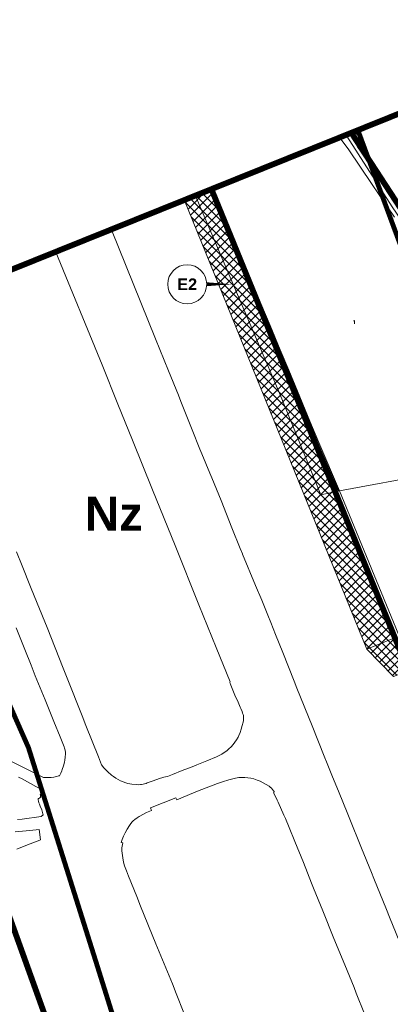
# Model space of a CAD drawing. Header units: metres. Extents: x 578835 to 593571, y 248557 to 255108.
# Tile 160 of 251: x 586370 to 586752, y 252915 to 253930. Entities that reach past the tile are written whole.
import ezdxf

# ---------------------------------------------------------------- set-up
doc = ezdxf.new("R2010")
doc.units = ezdxf.units.M
doc.linetypes.add('CACHEX2', pattern=[0.75, 0.5, -0.25])
doc.linetypes.add('SOLID_LINE', pattern=[0])
for name, color, linetype, lineweight in [('Cad-PARCELLAIRE_PARCELLE1', 250, 'SOLID_LINE', 0), ('Cad-RESEAU_ROUT_AXE_DE_VOIE26', 255, 'SOLID_LINE', 0), ('Cad-RESEAU_ROUT_LIMITE_DE_VOIE_P23', 8, 'SOLID_LINE', 0), ('Cad-TOPONYMIE_NUMERO_DE_PARCELL182', 250, 'SOLID_LINE', 0), ('ER', 192, 'Continuous', 18), ('PEB Poretta - tracé', 7, 'Continuous', 18), ('PLU', 7, 'CACHEX2', 5)]:
    doc.layers.add(name, color=color, linetype=linetype, lineweight=lineweight)
doc.layers.add('PLU nom', color=7, linetype='Continuous')
doc.styles.get("Standard").update_dxf_attribs({"font": 'arialbd_0.ttf', "height": 50})
doc.styles.add('TEXTSTYLE_45_11', font='txt.shx', dxfattribs={"oblique": 50})

msp = doc.modelspace()

# ---------------------------------------------------------------- hatches: boundary and pattern name
at = {"layer": 'ER', "ltscale": 0.4}
h = msp.add_hatch(dxfattribs=at)
h.set_pattern_fill('ANSI37', color=256, scale=2, style=0)
h.paths.add_polyline_path([(586727.7, 253281.5), (586755.5, 253292.8), (586567.6, 253755.4), (586539.8, 253744.1)])
h = msp.add_hatch(dxfattribs=at)
h.set_pattern_fill('ANSI37', color=256, scale=2, style=0)
h.paths.add_polyline_path([(586755.3, 253253.2), (586769.2, 253258.9), (586755.5, 253292.8), (586727.7, 253281.5)])

# ---------------------------------------------------------------- linework, layer by layer
at = {"layer": 'Cad-PARCELLAIRE_PARCELLE1'}
for points in [[(586965.1, 253915.5), (586719.6, 253815.9), (586717.4, 253813.3), (586716.2, 253810), (586716.1, 253806.2), (586717, 253802.1), (586718.1, 253799.4), (586721.8, 253793.8), (586729.7, 253782.2), (586737.6, 253770.7), (586745.6, 253759.1), (586753.4, 253747.5)], [(586792.7, 253461.9), (586699.4, 253444.7), (586680.2, 253440.6), (586637.7, 253545.2), (586551.1, 253748.6), (586700.3, 253808.3), (586709.2, 253796.3), (586732.4, 253761.4), (586740.3, 253749.8), (586748.2, 253738.3), (586756.2, 253726.7)], [(586350.5, 253668), (586551.1, 253748.6), (586637.7, 253545.2), (586680.2, 253440.6), (586699.4, 253444.7), (586765.7, 253284.3)], [(586765.7, 253284.3), (586699.4, 253444.7), (586792.7, 253461.9)]]:
    msp.add_lwpolyline(points, dxfattribs=at)
at = {"layer": 'Cad-RESEAU_ROUT_AXE_DE_VOIE26'}
msp.add_lwpolyline([(586707, 253810.2), (586754, 253737.4), (586794.4, 253678), (586820.1, 253639.4), (586849, 253596.2), (586875.7, 253557.4), (586898.1, 253524.9), (586927, 253481.6), (586959.6, 253434.4), (586966.3, 253425.5), (587022.5, 253357.1)], dxfattribs=at)
at = {"layer": 'Cad-RESEAU_ROUT_LIMITE_DE_VOIE_P23'}
for points in [[(586567.7, 253755.2), (586617, 253639.5), (586632.3, 253602.3), (586647.7, 253565.5), (586663.1, 253528.4), (586678.3, 253491.6), (586698.6, 253444.6)], [(586699.5, 253444.8), (586678.1, 253494.3), (586669.1, 253516.4), (586656.1, 253547.4), (586647.2, 253568.9), (586638.3, 253590.1), (586628, 253615), (586618.5, 253637.8), (586569.3, 253755.9)], [(586764.7, 252971.4), (586751.1, 253005.1), (586747.9, 253013.1), (586735, 253044.9), (586732.5, 253051.2), (586722.3, 253076.2), (586709.6, 253107.9), (586707.5, 253112.9), (586699.3, 253133.2), (586691.8, 253151.4), (586686.8, 253163.6), (586683.7, 253171.3), (586671.2, 253202.4), (586655.7, 253241.3), (586652.8, 253248.6), (586641, 253278.1), (586633.7, 253296.6), (586628.9, 253309), (586625.7, 253316.6), (586619.4, 253331.8), (586613, 253347), (586599.7, 253379.2), (586599.5, 253379.8), (586597.3, 253385.2), (586588.7, 253406.5), (586577.4, 253434.7), (586567.9, 253458), (586565.9, 253462.9), (586557.7, 253482.7), (586555.7, 253487.6), (586547.8, 253507.5), (586536.1, 253536.7), (586533.6, 253543.1), (586523.4, 253568.3), (586509.8, 253601.5), (586464.3, 253713.7)], [(586407.2, 253690.8), (586454.7, 253574.6), (586454.7, 253574.7), (586471.1, 253534.1), (586486, 253496.9), (586506.8, 253445.7), (586530, 253388.2), (586554.6, 253327.2), (586572.4, 253283.1), (586586.8, 253247.8), (586586.4, 253246.9), (586587.4, 253244.3), (586591.7, 253234.1), (586595, 253226.7), (586597.1, 253221.7), (586597.8, 253220.2), (586599.1, 253217.2), (586599.7, 253215.6), (586600.2, 253214.1), (586600.4, 253212.9), (586600.6, 253211.6), (586600.7, 253210.4), (586600.7, 253209.2), (586600.5, 253208), (586600.1, 253206.2), (586599.3, 253202.6), (586598.3, 253199.1), (586597.2, 253195.7), (586595.8, 253192.3), (586595, 253190.7), (586593.5, 253188), (586591.8, 253185.4), (586589.9, 253183), (586587.8, 253180.7), (586585.6, 253178.6), (586583.3, 253176.7), (586580.7, 253174.9), (586578.1, 253173.3), (586575.4, 253171.9), (586572.7, 253170.5), (586562.7, 253166.2), (586552.5, 253162.3), (586547.5, 253160.3), (586537.4, 253156.2), (586527.3, 253152.1), (586522.3, 253150.2), (586520.3, 253149.7), (586518.3, 253149.4), (586517.3, 253149.2), (586514.1, 253148.1), (586507.6, 253145.8), (586501.2, 253143.5), (586500.1, 253143.1), (586495.5, 253142), (586494.4, 253141.8), (586492.1, 253141.7), (586489.9, 253141.8), (586485.6, 253142.3), (586483.4, 253142.5), (586481.3, 253143), (586479.3, 253143.6), (586476.6, 253144.6), (586473.9, 253145.8), (586471.3, 253147.2), (586468.8, 253148.6), (586466.4, 253150.2), (586464.4, 253151.7), (586460.7, 253155), (586457.2, 253158.4), (586456.6, 253159.2), (586454.1, 253162.3), (586450.9, 253170.4), (586438, 253202.9), (586434.2, 253212.6), (586418.9, 253251.4), (586414.8, 253261.8), (586398, 253303.6), (586387.7, 253328.8), (586380.9, 253345.6), (586372.2, 253367.3), (586366.4, 253381.8)], [(586366.1, 253303.5), (586375.1, 253281.2), (586381.6, 253264.8), (586385.9, 253253.9), (586396.1, 253229.3), (586405, 253207), (586411.6, 253191.2), (586413.7, 253185.9), (586415.7, 253180.6), (586416.1, 253179.5), (586416.6, 253177.2), (586416.9, 253174.9), (586416.9, 253173.4), (586416.7, 253170.2), (586416.3, 253167.1), (586415.9, 253165.1), (586414.9, 253161.2), (586413.6, 253157.4), (586413.2, 253156.1), (586412.1, 253153.5), (586411.5, 253152.2), (586410.7, 253151), (586409.9, 253150.7), (586408.2, 253150.1), (586406.5, 253149.7), (586405, 253149.5), (586402.2, 253149.2), (586399.4, 253149), (586398.4, 253149), (586396.4, 253149), (586394.4, 253149.2), (586339.2, 253176.8)], [(586367.5, 253105.7), (586372.4, 253106.3), (586391.9, 253108.8), (586393.9, 253110.8), (586393.7, 253111.6), (586393, 253114.6), (586392.6, 253115.8), (586391, 253119.6), (586390.1, 253121.6), (586389.6, 253123), (586389.1, 253124.8), (586388.8, 253126), (586388.8, 253126.3), (586388.8, 253126.7), (586389, 253127.2), (586389.2, 253127.4), (586390.2, 253128), (586391.4, 253128.7), (586391.6, 253128.8), (586391.7, 253128.9), (586391.4, 253130), (586391.1, 253131), (586391, 253131.6), (586391.1, 253132), (586391.9, 253133.5), (586392, 253133.7), (586392.8, 253134.6), (586393, 253134.7), (586393.1, 253134.8), (586393.1, 253134.8), (586392.5, 253135.5), (586391.3, 253136.9), (586390.6, 253137.4), (586389.9, 253138), (586386.4, 253140), (586372.2, 253147.6), (586368.7, 253149.4)], [(586632.5, 253134), (586630.5, 253136.7), (586629.4, 253138), (586628.2, 253139.2), (586626.9, 253140.2), (586623.9, 253142), (586620.8, 253143.7), (586617.7, 253145.2), (586614.5, 253146.5), (586611.2, 253147.6), (586608.2, 253148.3), (586605.1, 253148.8), (586602, 253149.1), (586598.9, 253149.2), (586595.8, 253149), (586592.3, 253148.5), (586585.5, 253146.9), (586578.8, 253144.8), (586573.6, 253143), (586553.3, 253134.9), (586549, 253133.2), (586531.8, 253126), (586530.7, 253128.3), (586504.8, 253117.9), (586505.8, 253115.2), (586504, 253114.6), (586500.7, 253113.1), (586497.5, 253111.4), (586493, 253108.8), (586490.9, 253107.4), (586488.7, 253105.9), (586486.7, 253104.3), (586485.8, 253103.5), (586484.4, 253101.6), (586483, 253099.6), (586480.7, 253095.9), (586478.5, 253092.2), (586477.5, 253090.2), (586476.8, 253088.7), (586475.6, 253085.4), (586474.6, 253082.1), (586476, 253081.7), (586475.7, 253080.1), (586475.4, 253078.4), (586475.2, 253076.7), (586475.1, 253075.1), (586475.2, 253073.4), (586475.4, 253071.1), (586476, 253066.5), (586477, 253062), (586477.9, 253058.2), (586478.4, 253056.4), (586479.1, 253054.6), (586480, 253052.9), (586482.1, 253047.6), (586490.6, 253026.4), (586494.5, 253016.6), (586510.3, 252977.6), (586520.5, 252953), (586527.3, 252936.6), (586531.3, 252926.6), (586539.2, 252906.6)], [(586760.7, 252818.3), (586748.4, 252849), (586734.7, 252882.7), (586725.4, 252905.5), (586716.8, 252926.9), (586714.5, 252932.7), (586705, 252956.2), (586693.8, 252983.3), (586682.2, 253011.8), (586672.9, 253035), (586670.7, 253040.3), (586662.3, 253061.4), (586653.4, 253083.3), (586647.6, 253097.5), (586643.7, 253107), (586642.2, 253110.3), (586636.3, 253123.7), (586635.4, 253125.7), (586631.6, 253133.6)], [(586365.2, 253093.2), (586380.1, 253094.6), (586390, 253095.4), (586391.4, 253084.9)], [(586391.4, 253084.9), (586388.7, 253083.9), (586383.3, 253081.9), (586378, 253079.9), (586366.8, 253075.2)]]:
    msp.add_lwpolyline(points, dxfattribs=at)
at = {"layer": 'ER'}
for p, q in [((586755.5, 253292.8), (586567.6, 253755.4)), ((586727.7, 253281.5), (586539.8, 253744.1))]:
    msp.add_line(p, q, dxfattribs=at)
at = {"layer": 'ER', "ltscale": 0.4}
msp.add_lwpolyline([(586539.8, 253744.1), (586567.6, 253755.4)], dxfattribs=at)
msp.add_lwpolyline([(586588.9, 253657.6, 0, 4, 0), (586562.6, 253657.6, 6, 6, 0)], format="xyseb", dxfattribs=at)
at = {"layer": 'ER'}
msp.add_lwpolyline([(586755.3, 253253.2), (586727.7, 253281.5), (586755.5, 253292.8), (586769.2, 253258.9), (586755.3, 253253.2)], dxfattribs=at)
at = {"layer": 'ER', "ltscale": 0.4}
msp.add_circle((586542.5, 253657.6), 20.1, dxfattribs=at)
at = {"layer": 'PEB Poretta - tracé', "color": 1, "const_width": 5}
for points in [[(587562.9, 251376.4), (587563.9, 251376.6), (587599.3, 251463.6), (587616.5, 251559.9), (587609.5, 251646.7), (587558.8, 251816), (587509.1, 251985.4), (587482.7, 252072), (587452.5, 252159.4), (587423.5, 252232.9), (587359, 252381.2), (587155, 252799.5), (586984.5, 253172.1), (586882.1, 253395.1), (586768.4, 253681.7), (586718.5, 253816.4)], [(586192.6, 253602.4), (586291.9, 253376.9), (586378.8, 253180.1), (586449.8, 252954.9), (586559.3, 252605.1), (586662.8, 252271.1), (586742.9, 252065.3), (586834.4, 251854.8), (586898.1, 251720.1)]]:
    msp.add_lwpolyline(points, dxfattribs=at)
at = {"layer": 'PLU', "color": 7, "ltscale": 2, "const_width": 6}
for points in [[(586993.9, 253927.3), (586154, 253589.2), (585711.9, 253408.7), (585661.8, 253388.5), (585581, 253364.6), (585517.1, 253352.5), (585304.5, 253329.5), (585175.2, 253291.7), (585055.8, 253248.9), (585042.3, 253244.1), (584950.3, 253244.1), (584744.2, 253233.6), (584562.3, 253208.8), (584490.6, 253197.9), (584413.7, 253186.8), (584302.9, 253186.8), (584161.5, 253181.3), (584121, 253172.5), (584095.4, 253169.8), (584062.7, 253161.4)], [(587023.8, 253363.3), (586962.7, 253436.6), (586809.8, 253663.4), (586712.7, 253812.3)], [(586982.1, 251980.4), (587032.6, 252017.4), (587121.3, 252070.2), (587217.8, 252108.3), (587258.2, 252115.1), (587219, 252186), (587177, 252265.5), (586567.6, 253755.4)], [(586756.6, 251932), (586756.6, 251932), (586728.4, 252025.6), (586702.9, 252096), (586487.1, 252628.4), (586489, 252645), (586329.2, 253089.2), (586216, 253074.9), (586149.9, 253587.5)]]:
    msp.add_lwpolyline(points, dxfattribs=at)

# ---------------------------------------------------------------- texts
at = {"layer": 'Cad-TOPONYMIE_NUMERO_DE_PARCELL182', "style": 'TEXTSTYLE_45_11'}
msp.add_text('1', height=3.49, rotation=359.5887, dxfattribs=at).set_placement((586713.2, 253616.9))
at = {"layer": 'ER', "ltscale": 0.4, "insert": (586542.5, 253657.6), "char_height": 12, "width": 16.833, "attachment_point": 5}
msp.add_mtext('E2', dxfattribs=at)
at = {"layer": 'PLU nom', "insert": (586466.9, 253438.5), "char_height": 35, "width": 195.342, "attachment_point": 2}
msp.add_mtext('Nz', dxfattribs=at)

doc.saveas('drawing.dxf')
